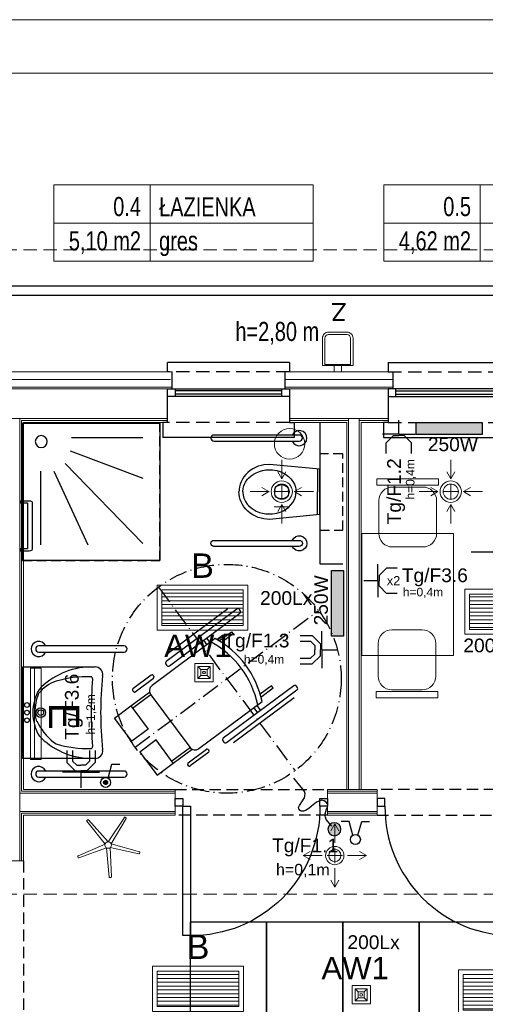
# Model space of a CAD drawing. Header units: inches. Extents: x 65192 to 78842, y -37594 to -36109.
# Tile 26 of 63: x 66865 to 67170, y -36754 to -36109. Entities that reach past the tile are written whole.
import ezdxf
from ezdxf.enums import TextEntityAlignment as Align

# ---------------------------------------------------------------- set-up
doc = ezdxf.new("R2010")
doc.units = ezdxf.units.IN
doc.header["$MEASUREMENT"] = 0
for name, pattern in [('ACAD_ISO10W100', [18.5, 12, -3, 0.5, -3]), ('DASHED', [0.75, 0.5, -0.25]), ('HIDDEN', [0.375, 0.25, -0.125])]:
    doc.linetypes.add(name, pattern=pattern)
for name, color, linetype in [('## 04 grzejniki opis', 3, 'Continuous'), ('2      PRZYCISKI I ŁĄCZNIKI', 5, 'Continuous'), ('A--tabelka-zest.pow.', 121, 'Continuous'), ('E_gniazda', 240, 'Continuous'), ('E_LAMPY', 240, 'Continuous'), ('p--drzwi', 7, 'Continuous'), ('p--obrzeże bet.', 252, 'Continuous'), ('p--okna', 7, 'Continuous'), ('p--podciąg', 7, 'Continuous')]:
    doc.layers.add(name, color=color, linetype=linetype)
for name, color, linetype, lineweight in [('## 08 CENTRALA REKUP', 204, 'Continuous', 25), ('--proj.wentylacja', 251, 'Continuous', 0), ('2      OPRAWY', 1, 'Continuous', 30), ('A--tabelka rysunku', 7, 'Continuous', 0), ('E-opisy', 240, 'Continuous', 25), ('LUXIONA', 140, 'Continuous', 20), ('p--dach', 7, 'Continuous', 30), ('p--ocieplenie-w.zew', 7, 'Continuous', 0), ('p--opisy pomieszczeń', 7, 'Continuous', 0), ('p--płyta GK', 7, 'Continuous', 0), ('p--wyposażenie', 251, 'Continuous', 0), ('p--łazienka NP', 251, 'Continuous', 25), ('p--ściana GK', 7, 'Continuous', 0), ('p--ściana szkielet', 7, 'Continuous', 0)]:
    doc.layers.add(name, color=color, linetype=linetype, lineweight=lineweight)
doc.layers.add('AA_KOMINY.W+_Nr_Pióra__152', color=7, linetype='Continuous', lineweight=5, true_color=0x40cfff)
doc.styles.add('1-50', font='arial.ttf', dxfattribs={"width": 0.75, "height": 12.5})
doc.styles.add('Arial', font='arial.ttf', dxfattribs={"width": 0.75})
doc.styles.add('GENERATED_STYLE_2', font='arial.ttf')
doc.styles.add('GENERATED_STYLE_5', font='txt')
doc.styles.get("Standard").update_dxf_attribs({"font": 'ARIAL.TTF'})
doc.linetypes.add('BATTING', pattern='A,0.0001,-0.1,[134,ltypeshp.shx,S=0.1,R=0,X=-0.1,Y=0],-0.2,[134,ltypeshp.shx,S=0.1,R=180,X=0.1,Y=0],-0.1', length=0.4001)

# ---------------------------------------------------------------- blocks, each defined once
blk = doc.blocks.new('znak-niepeł.')
at = {"linetype": 'ACAD_ISO10W100'}
for p, q in [((-44.78, 60.17), (44.78, -60.17)), ((-60.11, -44.74), (60.22, 44.82))]:
    blk.add_line(p, q, dxfattribs=at)
for p, q in [((6.52, 45.77), (-39.7, 11.37)), ((0.79, 45.85), (-38.86, 16.34)), ((8.84, 44.81), (8.33, 45.5)), ((-37.65, 8.61), (8.58, 43.01)), ((-7.61, 26.43), (-49, -4.38)), ((-13.28, 26.74), (-11.11, 23.83)), ((-4.98, 24.9), (3.02, 30.85)), ((4.08, 29.42), (-3.37, 23.87)), ((3.02, 30.85), (4.08, 29.42)), ((-15.26, 25.27), (-13.09, 22.35)), ((-39.96, 9.56), (-39.45, 8.87)), ((-49.51, 2.46), (-61.55, -6.5)), ((-60.06, -8.5), (-48.02, 0.46)), ((-47.85, 1.66), (-48.31, 2.28)), ((43.94, -4.5), (-2.29, -38.9)), ((29.35, -4.53), (21.9, -10.08)), ((22.42, -11.92), (30.42, -5.96)), ((30.42, -5.96), (29.35, -4.53)), ((46.26, -5.46), (45.74, -4.77)), ((-62.91, -17.73), (-50.66, -8.62)), ((-61.88, -19.11), (-49.64, -10)), ((-61.72, -7.7), (-61.26, -8.32)), ((-49.89, -10.39), (-24.28, -44.8)), ((-0.23, -41.66), (45.99, -7.26)), ((44.14, -12.41), (4.49, -41.92)), ((-73.54, -25.65), (-62.91, -17.73)), ((-62.91, -17.73), (-51.63, -32.88)), ((-18.26, -45.68), (23.13, -14.88)), ((17.65, -18.95), (20.1, -22.24)), ((19.63, -17.48), (22.08, -20.77)), ((-62.26, -40.8), (-73.54, -25.65)), ((-51.63, -32.88), (-62.26, -40.8)), ((-46.32, -40.01), (-56.96, -47.93)), ((-35.05, -55.17), (-46.32, -40.01)), ((-36.07, -53.79), (-23.83, -44.68)), ((-2.55, -40.71), (-2.04, -41.4)), ((-56.96, -47.93), (-45.68, -63.08)), ((-35.05, -55.17), (-22.8, -46.05)), ((-25.39, -55.09), (-13.35, -46.13)), ((-11.86, -48.13), (-23.9, -57.09)), ((-12.15, -46.31), (-11.68, -46.93)), ((-45.68, -63.08), (-35.05, -55.17)), ((-25.1, -56.91), (-25.56, -56.29))]:
    blk.add_line(p, q)
blk.add_circle((0.05, 0.04), 75, dxfattribs=at)
for centre, radius, start, end in [((7.29, 44.73), 1.29, 36.65703, 126.65703), ((7.81, 44.04), 1.29, 306.65703, 36.65703), ((-37.44, -27.86), 61.95, 12.09956, 61.21451), ((-40.29, -29.99), 61.95, 12.09956, 61.21451), ((-38.93, 10.33), 1.29, 126.65703, 216.65703), ((-38.42, 9.64), 1.29, 216.65703, 306.65703), ((-49, 1.77), 0.86, 36.65703, 126.65703), ((-48.54, 1.15), 0.86, 306.65703, 36.65703), ((-46.44, -7.83), 4.3, 126.65703, 216.65703), ((44.71, -5.54), 1.29, 36.65703, 126.65703), ((45.22, -6.23), 1.29, 306.65703, 36.65703), ((-61.03, -7.19), 0.86, 126.65703, 216.65703), ((-60.57, -7.81), 0.86, 216.65703, 306.65703), ((-20.83, -42.23), 4.3, 216.65703, 306.65703), ((-1.52, -39.94), 1.29, 126.65703, 216.65703), ((-1, -40.63), 1.29, 216.65703, 306.65703), ((-12.84, -46.82), 0.86, 36.65703, 126.65703), ((-12.37, -47.44), 0.86, 306.65703, 36.65703), ((-24.87, -55.78), 0.86, 126.65703, 216.65703), ((-24.41, -56.4), 0.86, 216.65703, 306.65703)]:
    blk.add_arc(centre, radius, start, end)
blk = doc.blocks.new('sedes')
for p, q in [((0, 0.1491), (0.33, 0.18)), ((0, -0.1495), (0, 0.1495)), ((0.015, 0.1462), (0.015, 0)), ((0.2598, 0.1328), (0.2384, 0.1236)), ((0.2815, 0.1393), (0.2598, 0.1328)), ((0.3097, 0.144), (0.2815, 0.1393)), ((0.332, 0.145), (0.3097, 0.144)), ((0.33, 0.18), (0.3664, 0.177)), ((0.3544, 0.1436), (0.332, 0.145)), ((0.3755, 0.14), (0.3544, 0.1436)), ((0.3664, 0.177), (0.385, 0.1731)), ((0.3961, 0.1343), (0.3755, 0.14)), ((0.385, 0.1731), (0.4036, 0.1674)), ((0.4178, 0.1254), (0.3961, 0.1343)), ((0.4036, 0.1674), (0.4218, 0.1599)), ((0.4218, 0.1599), (0.4394, 0.1507)), ((0.4394, 0.1507), (0.456, 0.1397)), ((0.456, 0.1397), (0.4714, 0.1273)), ((0.1759, 0.0688), (0.1659, 0.0504)), ((0.189, 0.086), (0.1759, 0.0688)), ((0.205, 0.1016), (0.189, 0.086)), ((0.2219, 0.1141), (0.205, 0.1016)), ((0.2384, 0.1236), (0.2219, 0.1141)), ((0.4309, 0.1185), (0.4178, 0.1254)), ((0.4501, 0.1055), (0.4309, 0.1185)), ((0.4682, 0.089), (0.4501, 0.1055)), ((0.4756, 0.0805), (0.4682, 0.089)), ((0.4714, 0.1273), (0.4853, 0.1135)), ((0.4871, 0.0639), (0.4756, 0.0805)), ((0.4853, 0.1135), (0.4974, 0.0985)), ((0.4974, 0.0985), (0.5076, 0.0827)), ((0.5076, 0.0827), (0.5159, 0.0663)), ((0.5159, 0.0663), (0.5223, 0.0495)), ((0.1564, 0.0184), (0.155, 0)), ((0.1593, 0.0318), (0.1564, 0.0184)), ((0.1659, 0.0504), (0.1593, 0.0318)), ((0.2058, 0), (0.2058, 0.01)), ((0.2408, 0.045), (0.2604, 0.045)), ((0.2954, 0.01), (0.2954, 0)), ((0.4944, 0.0496), (0.4871, 0.0639)), ((0.4981, 0.0404), (0.4944, 0.0496)), ((0.503, 0.0217), (0.4981, 0.0404)), ((0.5049, 0.0034), (0.503, 0.0217)), ((0.505, 0), (0.5049, 0.0034)), ((0.5223, 0.0495), (0.5266, 0.0328)), ((0.5266, 0.0328), (0.5292, 0.0162)), ((0.5292, 0.0162), (0.53, 0)), ((0.015, -0.1462), (0.015, 0)), ((0.1564, -0.0184), (0.155, 0)), ((0.1593, -0.0318), (0.1564, -0.0184)), ((0.1659, -0.0504), (0.1593, -0.0318)), ((0.1759, -0.0688), (0.1659, -0.0504)), ((0.2058, 0), (0.2058, -0.01)), ((0.2408, -0.045), (0.2604, -0.045)), ((0.2954, -0.01), (0.2954, 0)), ((0.4871, -0.0639), (0.4756, -0.0805)), ((0.4944, -0.0496), (0.4871, -0.0639)), ((0.4981, -0.0404), (0.4944, -0.0496)), ((0.503, -0.0217), (0.4981, -0.0404)), ((0.5049, -0.0034), (0.503, -0.0217)), ((0.505, 0), (0.5049, -0.0034)), ((0.5159, -0.0663), (0.5223, -0.0495)), ((0.5223, -0.0495), (0.5266, -0.0328)), ((0.5266, -0.0328), (0.5292, -0.0162)), ((0.5292, -0.0162), (0.53, 0)), ((0.189, -0.086), (0.1759, -0.0688)), ((0.205, -0.1016), (0.189, -0.086)), ((0.2219, -0.1141), (0.205, -0.1016)), ((0.2384, -0.1236), (0.2219, -0.1141)), ((0.2598, -0.1328), (0.2384, -0.1236)), ((0.4178, -0.1254), (0.3961, -0.1343)), ((0.4309, -0.1185), (0.4178, -0.1254)), ((0.4501, -0.1055), (0.4309, -0.1185)), ((0.4682, -0.089), (0.4501, -0.1055)), ((0.456, -0.1397), (0.4714, -0.1273)), ((0.4756, -0.0805), (0.4682, -0.089)), ((0.4714, -0.1273), (0.4853, -0.1135)), ((0.4853, -0.1135), (0.4974, -0.0985)), ((0.4974, -0.0985), (0.5076, -0.0827)), ((0.5076, -0.0827), (0.5159, -0.0663)), ((0, -0.1491), (0.33, -0.18)), ((0.2815, -0.1393), (0.2598, -0.1328)), ((0.3097, -0.144), (0.2815, -0.1393)), ((0.332, -0.145), (0.3097, -0.144)), ((0.33, -0.18), (0.3664, -0.177)), ((0.3544, -0.1436), (0.332, -0.145)), ((0.3755, -0.14), (0.3544, -0.1436)), ((0.3664, -0.177), (0.385, -0.1731)), ((0.3961, -0.1343), (0.3755, -0.14)), ((0.385, -0.1731), (0.4036, -0.1674)), ((0.4036, -0.1674), (0.4218, -0.1599)), ((0.4218, -0.1599), (0.4394, -0.1507)), ((0.4394, -0.1507), (0.456, -0.1397))]:
    blk.add_line(p, q)
for centre, start, end in [((0.2408, 0.01), 90, 180), ((0.2604, 0.01), 0, 90), ((0.2408, -0.01), 180, 270), ((0.2604, -0.01), 270, 0)]:
    blk.add_arc(centre, 0.035, start, end)
blk = doc.blocks.new('umyw-niepeł.')
for p, q in [((-30, -47.5), (-30, 0)), ((-30, 0), (30, 0)), ((30, 0), (30, -47.5))]:
    blk.add_line(p, q)
for centre, radius in [((-5, -2.81), 1.56), ((0, -2.81), 1.56), ((5, -2.81), 1.56), ((0, -11.88), 3.12), ((0, -11.88), 1.87)]:
    blk.add_circle(centre, radius)
for centre, radius, start, end in [((17.88, -45.46), 47.9, 133.60282, 178.32254), ((7.86, -41), 34.18, 116.69987, 146.17065), ((-0.15, -36.46), 29.75, 89.71221, 120.29764), ((0, -20.47), 12.5, 90, 126.8699), ((0.15, -36.46), 29.75, 59.70236, 90.28779), ((0.1, -39.96), 31.99, 67.19624, 90.1839), ((-0.98, -28.44), 22.46, 16.72528, 53.1301), ((-17.88, -45.46), 47.9, 1.67746, 46.39718), ((48, -42.57), 71.56, 163.27472, 181.68748), ((-48, -42.57), 71.56, 358.31252, 16.72528), ((-22.28, -44.64), 1.25, 181.68748, 276.54919), ((0, -295.23), 250.33, 89.99917, 95.07317), ((0, -295.23), 250.33, 84.92683, 90.00083), ((22.28, -44.64), 1.25, 263.45081, 358.31252), ((-25, -47.5), 5, 180, 277.71277), ((0, -278.94), 227.79, 83.86892, 96.13108), ((25, -47.5), 5, 262.28723, 0)]:
    blk.add_arc(centre, radius, start, end)
blk = doc.blocks.new('natrysk-90')
blk.add_lwpolyline([(0, -90), (90, -90), (90, 0), (0, 0)], close=True)
for points in [[(31.47, -11.76), (79.81, -11.76)], [(31.47, -20.5), (79.81, -42.81)], [(9.36, -32.01), (9.36, -78.9)], [(18.11, -31.09), (36.1, -78.9)], [(26.4, -27.87), (78.89, -78.9)]]:
    blk.add_lwpolyline(points)
blk.add_circle((12.12, -12.22), 3.91)
blk = doc.blocks.new('uchwyt wc')
for p, q in [((-7.61, 61), (-7.61, -1)), ((0, 63), (-5.61, 63)), ((0, 60), (-4.61, 60)), ((-4.61, 60), (-4.61, 0)), ((0, 60), (0, 63)), ((-4.61, 0), (0, 0)), ((0, -3), (0, 0)), ((-5.61, -3), (0, -3))]:
    blk.add_line(p, q)
for centre, start, end in [((-5.61, 61), 90, 180), ((-5.61, -1), 180, 270)]:
    blk.add_arc(centre, 2, start, end)
blk = doc.blocks.new('f021')
blk.add_lwpolyline([(-31.8, 70), (31.8, 70), (31.8, 63.4), (-31.8, 63.4)], close=True)
blk.add_lwpolyline([(-29.7, 14), (-29.7, 47.6, -0.414214), (-15.6, 61.6), (15.6, 61.6, -0.414214), (29.7, 47.6), (29.7, 14, -0.414214), (15.6, 0), (-15.6, 0, -0.414214)], format="xyb", close=True)
blk = doc.blocks.new('stojak wieszak')
for p, q in [((-0.66, 2.03), (5.74, 20.18)), ((7.11, 19.74), (1.72, 1.26)), ((6.18, 20.4), (6.88, 20.18)), ((6.18, 20.4), (6.88, 20.18)), ((-17.49, 12.18), (-17.07, 12.78)), ((-17.07, 12.78), (-17.49, 12.18)), ((-2.13, -0.01), (-17.42, 11.69)), ((-16.58, 12.86), (-0.66, 2.03)), ((1.72, 1.26), (20.97, 0.78)), ((21.31, 0.43), (21.32, -0.3)), ((21.31, 0.43), (21.32, -0.3)), ((-17.36, -11.79), (-2.13, -0.01)), ((-0.65, -2.03), (-16.51, -12.96)), ((5.85, -20.15), (-0.65, -2.03)), ((20.97, -0.66), (1.73, -1.25)), ((1.73, -1.25), (7.22, -19.7)), ((-16.99, -12.87), (-17.42, -12.28)), ((-17.42, -12.28), (-16.99, -12.87)), ((6.99, -20.14), (6.3, -20.37)), ((6.99, -20.14), (6.3, -20.37))]:
    blk.add_line(p, q)
blk.add_circle((0, 0), 2.13)
for centre, start, end in [((6.07, 20.06), 72.16215, 160.57632), ((6.77, 19.84), 343.74797, 72.16215), ((-16.78, 12.57), 55.74797, 144.16215), ((-17.21, 11.98), 144.16215, 232.57632), ((20.96, 0.42), 0.16215, 88.57632), ((20.96, -0.31), 271.74797, 0.16215), ((-17.14, -12.07), 127.74797, 216.16215), ((-16.71, -12.66), 216.16215, 304.57632), ((6.19, -20.03), 199.74797, 288.16215), ((6.88, -19.8), 288.16215, 16.57632)]:
    blk.add_arc(centre, 0.355, start, end)
blk = doc.blocks.new('drzwi-90-100')
for p, q in [((10.1, 87.38), (5.05, 87.38)), ((5.05, 87.38), (5.05, 2.53)), ((10.1, 2.53), (10.1, 87.38)), ((5.05, 2.53), (0, 2.53)), ((0, 2.53), (0, -2.53)), ((5.05, -2.53), (5.05, 2.53)), ((5.05, 2.53), (10.1, 2.53)), ((100, 2.53), (94.95, 2.53)), ((94.95, 2.53), (94.95, -2.53)), ((100, -2.53), (100, 2.53)), ((0, -2.53), (5.05, -2.53)), ((94.95, -2.53), (100, -2.53))]:
    blk.add_line(p, q)
blk.add_arc((10.8, 3.23), 84.15, 359.52334, 90.47666)
blk = doc.blocks.new('okno-80-33.15')
at = {"linetype": 'Continuous', "ltscale": 35}
for p, q in [((-3, 10), (83, 10)), ((0, -39.15), (80, -39.15))]:
    blk.add_line(p, q, dxfattribs=at)
for p, q in [((-3, 0), (-3, 10)), ((83, 0), (83, 10)), ((0, 0), (-3, 0)), ((0, -21.95), (0, 0)), ((80, 0), (80, -21.95)), ((80, 0), (83, 0)), ((0, -21.95), (0, -16.95)), ((0, -16.95), (5, -16.95)), ((5, -16.95), (75, -16.95)), ((5, -16.95), (5, -21.95)), ((5, -18.45), (75, -18.45)), ((75, -21.95), (75, -16.95)), ((75, -16.95), (80, -16.95)), ((80, -16.95), (80, -21.95)), ((5, -21.95), (0, -21.95)), ((3, -33.15), (3, -21.95)), ((5, -20.61), (75, -20.61)), ((75, -21.95), (5, -21.95)), ((80, -21.95), (75, -21.95)), ((77, -21.95), (77, -33.15)), ((0, -39.15), (0, -33.15)), ((80, -33.15), (80, -39.15))]:
    blk.add_line(p, q)
at = {"linetype": 'HIDDEN', "ltscale": 35}
for p, q in [((0, 0), (80, 0)), ((0, -33.15), (80, -33.15))]:
    blk.add_line(p, q, dxfattribs=at)
blk = doc.blocks.new('gniazdo-ip')
at = {"layer": 'E_gniazda', "lineweight": 30}
for p, q in [((8098.584, 2764.661), (8098.584, 2764.486)), ((8098.668, 2764.661), (8098.668, 2764.509)), ((8098.914, 2764.661), (8098.914, 2764.509)), ((8098.998, 2764.661), (8098.998, 2764.486)), ((8098.584, 2764.486), (8098.704, 2764.365)), ((8098.668, 2764.509), (8098.727, 2764.45)), ((8098.727, 2764.45), (8098.791, 2764.45)), ((8098.854, 2764.45), (8098.791, 2764.45)), ((8098.914, 2764.509), (8098.854, 2764.45)), ((8098.998, 2764.486), (8098.877, 2764.365)), ((8098.791, 2764.348), (8098.521, 2764.348)), ((8098.704, 2764.365), (8098.791, 2764.365)), ((8098.877, 2764.365), (8098.791, 2764.365)), ((8098.791, 2764.348), (8098.791, 2764.118)), ((8098.791, 2764.348), (8099.061, 2764.348))]:
    blk.add_line(p, q, dxfattribs=at)
at = {"color": 7, "style": 'Arial'}
for tag, p in [('OBWÓD', (8098.758, 2765.219)), ('PRAD', (8098.791, 2764.959))]:
    blk.add_attdef(tag, text='', height=0.188, dxfattribs=at).set_placement(p, align=Align.MIDDLE)
blk.add_attdef('fazy', (8099.331, 2713.791), '', height=0.188, dxfattribs=at)
blk = doc.blocks.new('gn-1f')
at = {"layer": 'E_gniazda', "lineweight": 30}
for p, q in [((5465750.243, 5917242.278), (5465750.243, 5917242.482)), ((5465750.243, 5917242.278), (5465750.003, 5917242.278)), ((5465750.059, 5917242.155), (5465750.167, 5917242.262)), ((5465750.167, 5917242.262), (5465750.243, 5917242.262)), ((5465750.243, 5917242.278), (5465750.483, 5917242.278)), ((5465750.32, 5917242.262), (5465750.243, 5917242.262)), ((5465750.428, 5917242.155), (5465750.32, 5917242.262)), ((5465750.059, 5917242), (5465750.059, 5917242.155)), ((5465750.428, 5917242), (5465750.428, 5917242.155))]:
    blk.add_line(p, q, dxfattribs=at)
at = {"layer": 'E_gniazda', "color": 7, "style": 'Arial'}
blk.add_attdef('fazy', (5465750.613, 5917242.135), '', height=0.125, dxfattribs=at)
for tag, p in [('PRAD', (5465750.237, 5917241.926)), ('OBWÓD', (5465750.207, 5917241.732))]:
    blk.add_attdef(tag, text='', height=0.125, dxfattribs=at).set_placement(p, align=Align.MIDDLE)
blk = doc.blocks.new('SPLINE_10', base_point=(16648.9, -8782.5))
at = {"lineweight": 30, "true_color": 0xf50000}
h = blk.add_hatch(color=1, dxfattribs=at)
h.dxf.hatch_style = 1
h.paths.add_polyline_path([(16574.2, -8575.1, 1), (16553.8, -8575.1, 1)])
at = {"color": 1, "lineweight": 30, "true_color": 0xf50000}
blk.add_circle((16564, -8575.1), 10.2, dxfattribs=at)
at = {"layer": 'AA_KOMINY.W+_Nr_Pióra__152', "color": 1, "lineweight": 30, "true_color": 0xf50000, "flags": 128}
for points in [[(16568.7, -8507.5), (16563.9, -8503.2), (16562.5, -8499.8), (16562.1, -8495.2), (16562.1, -8473.3)], [(16568.6, -8524.7), (16574.3, -8524.7), (16580.1, -8523.8), (16583.2, -8522.5), (16586, -8520), (16586.5, -8518.3), (16586.6, -8515.2), (16585.6, -8513.2), (16582.5, -8511.6), (16574.1, -8509), (16568.7, -8507.5)], [(16553.6, -8542.9), (16550.6, -8541.8), (16548.2, -8540.1), (16547, -8537.4), (16547, -8533.9), (16547.8, -8530.7), (16549.9, -8527.6), (16558.3, -8524.7)], [(16558.3, -8524.7), (16568.6, -8524.7)], [(16564, -8568.5), (16564, -8555.3), (16563, -8551.7), (16561.9, -8549.8), (16559.8, -8547), (16553.6, -8542.9)]]:
    blk.add_lwpolyline(points, dxfattribs=at)
blk = doc.blocks.new('WYŁ. ŒWIECZNIKOWY')
at = {"layer": '2      PRZYCISKI I ŁĄCZNIKI', "lineweight": 30}
for p, q in [((-71, 203), (-160, 203)), ((-27, 49), (-71, 203)), ((27, 49), (71, 203)), ((71, 203), (160, 203))]:
    blk.add_line(p, q, dxfattribs=at)
blk.add_circle((0, 0), 56.2, dxfattribs=at)
blk.add_circle((0, 0), 56.2, dxfattribs=at)
blk = doc.blocks.new('B')
at = {"layer": 'LUXIONA', "linetype": 'Continuous'}
h = blk.add_hatch(dxfattribs=at)
h.set_pattern_fill('ANSI31', color=256, scale=200, angle=135)
h.set_pattern_definition([(180, (966.344, -170.453), (-2e-15, -25), [])])
h.paths.add_polyline_path([(30.6, 263.5), (30.6, 31.5), (564.4, 31.5), (564.4, 263.5)])
for points in [[(0, 0), (595, 0), (595, 295), (0, 295)], [(30.6, 31.5), (564.4, 31.5), (564.4, 263.5), (30.6, 263.5)]]:
    blk.add_lwpolyline(points, close=True, dxfattribs=at)
at = {"layer": 'LUXIONA'}
blk.add_attdef('OZNACZENIE', text='', height=80, dxfattribs=at).set_placement((297.5, 343.1), align=Align.CENTER)
blk = doc.blocks.new('WYŁ. POJ.')
at = {"layer": '2      PRZYCISKI I ŁĄCZNIKI', "lineweight": 30}
for p, q in [((27, 49), (71, 203)), ((71, 203), (160, 203))]:
    blk.add_line(p, q, dxfattribs=at)
blk.add_circle((0, 0), 56.2, dxfattribs=at)
blk = doc.blocks.new('ŁĄCZNIK POJ. HERM.')
at = {"layer": '2      OPRAWY', "linetype": 'DASHED', "lineweight": -2, "ltscale": 600}
h = blk.add_hatch(color=5, dxfattribs=at)
edge = h.paths.add_edge_path()
edge.add_arc((0, 0), 22.3, 0, 360)
at = {"layer": '2      OPRAWY', "color": 0, "linetype": 'DASHED', "lineweight": -2, "ltscale": 600}
blk.add_circle((0, 0), 22.3, dxfattribs=at)
at = {"layer": '2      PRZYCISKI I ŁĄCZNIKI', "color": 5}
blk.add_blockref('WYŁ. POJ.', (0, 0), dxfattribs=at)
blk = doc.blocks.new('oE')
at = {"layer": 'LUXIONA'}
blk.add_line((31271.9, 21008.3), (31871.9, 21008.3), dxfattribs=at)
blk.add_lwpolyline([(31271.9, 21052.7), (31871.9, 21052.7), (31871.9, 20982.7), (31271.9, 20982.7)], close=True, dxfattribs=at)
at = {"layer": 'LUXIONA', "style": 'GENERATED_STYLE_5', "flags": 8}
blk.add_attdef('X-WALLK9LED', text='', height=200, dxfattribs=at).set_placement((31586.7, 21103.1), align=Align.CENTER)
blk = doc.blocks.new('Lovato')
at = {"layer": 'LUXIONA'}
for p, q in [((-40, 40), (-20, 20)), ((20, 20), (40, 40)), ((-20, -20), (-40, -40)), ((20, -20), (40, -40))]:
    blk.add_line(p, q, dxfattribs=at)
for points in [[(-60, -60), (60, -60), (60, 60), (-60, 60)], [(-40, 40), (40, 40), (40, -40), (-40, -40)], [(-20, 20), (20, 20), (20, -20), (-20, -20)]]:
    blk.add_lwpolyline(points, close=True, dxfattribs=at)
blk.add_circle((0, 0), 9.01, dxfattribs=at)
blk.add_attdef('OZNACZENIE', text='', height=145.9, dxfattribs=at).set_placement((-39.7, 102.1), align=Align.CENTER)
blk = doc.blocks.new('Z')
at = {"layer": 'LUXIONA'}
for p, q in [((-30, -24.1), (-30, -74.1)), ((-30, -74.1), (30, -74.1)), ((30, -24.1), (30, -74.1))]:
    blk.add_line(p, q, dxfattribs=at)
for points in [[(-75, 250.9), (75, 250.9, -0.414214), (125, 200.9), (125, -24.1), (-125, -24.1), (-125, 200.9, -0.414214)], [(-75, 230.9), (75, 230.9, -0.414214), (105, 200.9), (105, -14.1), (-105, -14.1), (-105, 200.9, -0.414214)]]:
    blk.add_lwpolyline(points, format="xyb", close=True, dxfattribs=at)
blk.add_attdef('OZNACZENIE', text='', height=145.9, dxfattribs=at).set_placement((-8.3, 342.8), align=Align.CENTER)
blk = doc.blocks.new('uchwyt stojący')
at = {"linetype": 'Continuous', "ltscale": 12}
for points in [[(58, 2), (2, 2)], [(2, -2), (58, -2)]]:
    blk.add_lwpolyline(points, dxfattribs=at)
for centre, radius, start, end in [((2, 0), 2, 90, 270), ((58, 0), 5, 203.57818, 156.42182), ((58, 0), 2, 270, 90)]:
    blk.add_arc(centre, radius, start, end, dxfattribs=at)
blk = doc.blocks.new('went-rzut parter-inst')
for p, q in [((-604.27, -37.04), (-604.27, -24.61)), ((-493.48, -37.04), (-493.48, -24.61)), ((-604.27, -37.01), (-606.96, -32.43)), ((-604.27, -37.01), (-601.59, -32.43)), ((-493.48, -37.01), (-496.16, -32.43)), ((-493.48, -37.01), (-490.79, -32.43)), ((-612.67, -45.41), (-617.26, -42.72)), ((-604.27, -40.41), (-604.27, -50.41)), ((-595.87, -45.41), (-591.28, -42.72)), ((-501.88, -45.41), (-506.46, -42.72)), ((-493.48, -40.41), (-493.48, -50.41)), ((-485.07, -45.41), (-480.49, -42.72)), ((-612.65, -45.41), (-625.07, -45.41)), ((-612.67, -45.41), (-617.26, -48.1)), ((-609.27, -45.41), (-599.27, -45.41)), ((-609.27, -45.41), (-599.27, -45.41)), ((-595.89, -45.41), (-583.47, -45.41)), ((-595.87, -45.41), (-591.28, -48.1)), ((-501.85, -45.41), (-514.28, -45.41)), ((-501.88, -45.41), (-506.46, -48.1)), ((-498.48, -45.41), (-488.48, -45.41)), ((-498.48, -45.41), (-488.48, -45.41)), ((-498.48, -45.41), (-488.48, -45.41)), ((-485.1, -45.41), (-472.67, -45.41)), ((-485.07, -45.41), (-480.49, -48.1)), ((-609.27, -55.41), (-599.27, -55.41)), ((-604.27, -53.82), (-606.96, -58.4)), ((-604.27, -53.79), (-604.27, -66.22)), ((-604.27, -53.82), (-601.59, -58.4)), ((-493.48, -53.82), (-496.16, -58.4)), ((-493.48, -53.79), (-493.48, -66.22)), ((-493.48, -53.82), (-490.79, -58.4)), ((-569.51, -263.03), (-572.2, -267.62)), ((-569.51, -275.45), (-569.51, -263.03)), ((-569.51, -263.03), (-566.82, -267.62)), ((-577.89, -283.83), (-590.31, -283.83)), ((-590.29, -283.83), (-585.7, -281.14)), ((-590.29, -283.83), (-585.7, -286.52)), ((-564.51, -283.83), (-574.51, -283.83)), ((-564.51, -283.83), (-574.51, -283.83)), ((-569.51, -288.83), (-569.51, -278.83)), ((-569.51, -278.83), (-569.51, -288.83)), ((-561.13, -283.83), (-548.71, -283.83)), ((-548.71, -283.83), (-553.29, -281.14)), ((-548.71, -283.83), (-553.29, -286.52)), ((-569.51, -292.21), (-569.51, -304.63)), ((-569.51, -304.63), (-572.2, -300.05)), ((-569.51, -304.63), (-566.82, -300.05))]:
    blk.add_line(p, q)
at = {"ltscale": 10}
blk.add_arc((-604.27, -45.41), 7, 0, 180, dxfattribs=at)
for centre, radius, start, end in [((-604.27, -45.41), 7, 0, 180), ((-493.48, -45.41), 7, 0, 180), ((-493.48, -45.41), 7, 0, 180), ((-604.27, -45.41), 5, 0, 180), ((-604.27, -45.41), 5, 0, 180), ((-604.27, -45.41), 5, 0, 180), ((-604.27, -45.41), 5, 0, 180), ((-604.27, -45.41), 5, 0, 180), ((-493.48, -45.41), 5, 0, 180), ((-493.48, -45.41), 5, 0, 180), ((-493.48, -45.41), 5, 0, 180), ((-493.48, -45.41), 5, 0, 180), ((-493.48, -45.41), 5, 0, 180), ((-493.48, -45.41), 5, 0, 180), ((-604.27, -45.41), 7, 180, 0), ((-604.27, -45.41), 5, 180, 0), ((-604.27, -45.41), 5, 180, 0), ((-604.27, -45.41), 5, 180, 0), ((-604.27, -45.41), 5, 180, 0), ((-493.48, -45.41), 7, 180, 0), ((-493.48, -45.41), 5, 180, 0), ((-493.48, -45.41), 5, 180, 0), ((-493.48, -45.41), 5, 180, 0), ((-493.48, -45.41), 5, 180, 0), ((-569.51, -283.83), 6, 0, 180), ((-569.51, -283.83), 6, 180, 0), ((-569.51, -283.83), 4, 0, 180), ((-569.51, -283.83), 4, 180, 0)]:
    blk.add_arc(centre, radius, start, end)

msp = doc.modelspace()

# ---------------------------------------------------------------- linework, layer by layer
at = {"layer": '## 04 grzejniki opis'}
for points in [[(67124.93, -36380.7), (67124.93, -36372.7), (67168.05, -36372.7), (67168.05, -36380.7)], [(67069.24, -36469.74), (67077.24, -36469.74), (67077.24, -36512.87), (67069.24, -36512.87)]]:
    msp.add_lwpolyline(points, close=True, dxfattribs=at)
at = {"layer": '## 04 grzejniki opis', "color": 116, "linetype": 'Continuous', "true_color": 0x136734, "extrusion": (0, 0, -1)}
for points in [[(-67168.05, -36380.7), (-67124.93, -36372.7), (-67124.93, -36380.7)], [(-67124.93, -36372.7), (-67168.05, -36380.7), (-67167.95, -36372.7)], [(-67069.24, -36512.87), (-67077.24, -36469.74), (-67069.24, -36469.74)], [(-67077.24, -36469.74), (-67069.24, -36512.87), (-67077.24, -36512.77)]]:
    msp.add_solid(points, dxfattribs=at)
at = {"layer": '## 08 CENTRALA REKUP', "color": 1, "linetype": 'Continuous', "lineweight": 25}
for points in [[(66976.74, -36800.3), (67026.74, -36800.3), (67026.74, -36700.3), (66976.74, -36700.3)], [(67026.74, -36800.3), (67076.74, -36800.3), (67076.74, -36700.3), (67026.74, -36700.3)], [(67076.74, -36800.3), (67126.74, -36800.3), (67126.74, -36700.3), (67076.74, -36700.3)], [(67126.74, -36800.3), (67176.74, -36800.3), (67176.74, -36700.3), (67126.74, -36700.3)]]:
    msp.add_lwpolyline(points, close=True, dxfattribs=at)
at = {"linetype": 'Continuous', "ltscale": 12}
msp.add_line((67160.83, -36457.48), (67240.9, -36457.48), dxfattribs=at)
at = {"layer": 'A--tabelka rysunku', "linetype": 'Continuous'}
for points in [[(66242.3, -37593.85), (68342.3, -37593.85), (68342.3, -36108.85), (66242.3, -36108.85)], [(66242.3, -37593.85), (68342.3, -37593.85), (68342.3, -36108.85), (66242.3, -36108.85)], [(66367.3, -37558.85), (68307.3, -37558.85), (68307.3, -36143.85), (66367.3, -36143.85)]]:
    msp.add_lwpolyline(points, close=True, dxfattribs=at)
at = {"layer": 'p--dach', "linetype": 'HIDDEN', "lineweight": 20, "ltscale": 35}
msp.add_line((66434.14, -36681.75), (67714.14, -36681.75), dxfattribs=at)
msp.add_line((66434.14, -36681.75), (67714.14, -36681.75), dxfattribs=at)
msp.add_lwpolyline([(66434.14, -36259.55), (67714.14, -36259.55), (67714.14, -37103.95), (66434.14, -37103.95)], close=True, dxfattribs=at)
at = {"layer": 'p--obrzeże bet.', "linetype": 'Continuous', "ltscale": 35}
for points in [[(67270.74, -37079.95), (67730.14, -37079.95), (67730.14, -36283.55), (66418.14, -36283.55), (66418.14, -37079.95), (66877.54, -37079.95)], [(67264.74, -37073.95), (67724.14, -37073.95), (67724.14, -36289.55), (66424.14, -36289.55), (66424.14, -37073.95), (66883.54, -37073.95)]]:
    msp.add_lwpolyline(points, dxfattribs=at)
at = {"layer": 'p--ocieplenie-w.zew', "linetype": 'BATTING', "ltscale": 10}
for p, q in [((66482.14, -36344.55), (66963.79, -36344.55)), ((67038.79, -36344.55), (67109.49, -36344.55))]:
    msp.add_line(p, q, dxfattribs=at)
at = {"layer": 'p--opisy pomieszczeń'}
for p, q in [((66950.32, -36217.07), (66950.32, -36267.07)), ((67166.72, -36217.07), (67166.72, -36267.07)), ((67057.32, -36242.07), (66887.32, -36242.07)), ((67273.72, -36242.07), (67103.72, -36242.07))]:
    msp.add_line(p, q, dxfattribs=at)
for points in [[(66887.32, -36267.07), (67057.32, -36267.07), (67057.32, -36217.07), (66887.32, -36217.07)], [(67103.72, -36267.07), (67273.72, -36267.07), (67273.72, -36217.07), (67103.72, -36217.07)]]:
    msp.add_lwpolyline(points, close=True, dxfattribs=at)
at = {"layer": 'p--podciąg', "linetype": 'HIDDEN', "ltscale": 30}
for p, q in [((66966.79, -36613.2), (67066.79, -36613.2)), ((67199.29, -36613.2), (67099.29, -36613.2)), ((67066.79, -36630.1), (66966.79, -36630.1)), ((67099.29, -36630.1), (67199.29, -36630.1)), ((66867.29, -36660.1), (66867.29, -36760.1))]:
    msp.add_line(p, q, dxfattribs=at)
at = {"layer": 'p--płyta GK', "ltscale": 35}
for p, q in [((66866.04, -36371.45), (66961.79, -36371.45)), ((66866.04, -36614.45), (66866.04, -36371.45)), ((66867.29, -36613.2), (66867.29, -36372.7)), ((66867.29, -36372.7), (66961.79, -36372.7)), ((67041.79, -36371.45), (67080.54, -36371.45)), ((67041.79, -36372.7), (67079.29, -36372.7)), ((67087.54, -36371.45), (67106.49, -36371.45)), ((67088.79, -36372.7), (67106.49, -36372.7)), ((66866.04, -36614.45), (66966.79, -36614.45)), ((66867.29, -36613.2), (66966.79, -36613.2)), ((67066.79, -36613.2), (67099.29, -36613.2)), ((67066.79, -36614.45), (67099.29, -36614.45)), ((66866.04, -36628.85), (66966.79, -36628.85)), ((66866.04, -36660.1), (66866.04, -36628.85)), ((66867.29, -36630.1), (66966.79, -36630.1)), ((66867.29, -36660.1), (66867.29, -36630.1)), ((67066.79, -36628.85), (67099.29, -36628.85)), ((67066.79, -36630.1), (67099.29, -36630.1))]:
    msp.add_line(p, q, dxfattribs=at)
at = {"layer": 'p--wyposażenie', "linetype": 'Continuous', "lineweight": 5}
msp.add_lwpolyline([(67089.29, -36525.45), (67149.29, -36525.45), (67149.29, -36445.45), (67089.29, -36445.45)], close=True, dxfattribs=at)
msp.add_circle((67041.83, -36386.79), 10, dxfattribs=at)
at = {"layer": 'p--łazienka NP'}
for p, q in [((67061.64, -36373.2), (67061.64, -36465.4)), ((67061.64, -36465.4), (67076.79, -36465.4))]:
    msp.add_line(p, q, dxfattribs=at)
at = {"layer": 'p--łazienka NP', "linetype": 'HIDDEN', "ltscale": 25}
for points in [[(66866.79, -36463.2), (66956.79, -36463.2), (66956.79, -36373.2), (66866.79, -36373.2)], [(67061.64, -36393.24), (67061.64, -36443.24), (67076.64, -36443.24), (67076.64, -36393.24)]]:
    msp.add_lwpolyline(points, close=True, dxfattribs=at)
at = {"layer": 'p--ściana GK', "ltscale": 35}
for p, q in [((67079.29, -36613.2), (67079.29, -36372.7)), ((67080.54, -36613.2), (67080.54, -36370.25)), ((67087.54, -36613.2), (67087.54, -36370.25)), ((67088.79, -36613.2), (67088.79, -36372.7))]:
    msp.add_line(p, q, dxfattribs=at)
at = {"layer": 'p--ściana szkielet', "ltscale": 35}
for p, q in [((66474.14, -36339.55), (66964.79, -36339.55)), ((66474.14, -36339.55), (66964.79, -36339.55)), ((67038.79, -36339.55), (67109.49, -36339.55)), ((67038.79, -36339.55), (67109.49, -36339.55)), ((66484.14, -36349.55), (66964.79, -36349.55)), ((66485.34, -36350.75), (67106.49, -36350.75)), ((67038.79, -36349.55), (67109.49, -36349.55)), ((66485.34, -36370.25), (66961.79, -36370.25)), ((66864.84, -36660.1), (66864.84, -36370.25)), ((67041.79, -36370.25), (67106.49, -36370.25)), ((66864.84, -36615.65), (66966.79, -36615.65)), ((66966.79, -36613.2), (66966.79, -36630.1)), ((67066.79, -36613.2), (67066.79, -36630.1)), ((67066.79, -36615.65), (67099.29, -36615.65)), ((67099.29, -36613.2), (67099.29, -36630.1)), ((66864.84, -36627.65), (66966.79, -36627.65)), ((67066.79, -36627.65), (67099.29, -36627.65)), ((66867.29, -36660.1), (66850.39, -36660.1))]:
    msp.add_line(p, q, dxfattribs=at)
for points in [[(66961.79, -36372.7), (66961.79, -36350.75), (66964.79, -36350.75), (66964.79, -36339.55)], [(67041.79, -36372.7), (67041.79, -36350.75), (67038.79, -36350.75), (67038.79, -36339.55)], [(67106.49, -36372.7), (67106.49, -36350.75), (67109.49, -36350.75), (67109.49, -36339.55)]]:
    msp.add_lwpolyline(points, dxfattribs=at)

# ---------------------------------------------------------------- block references
at = {"layer": '--proj.wentylacja', "linetype": 'Continuous', "ltscale": 12}
msp.add_blockref('went-rzut parter-inst', (67640.99, -36372.7), dxfattribs=at)
at = {"layer": '2      OPRAWY', "color": 7, "linetype": 'DASHED', "lineweight": -2, "xscale": 0.05849999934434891, "yscale": 0.05850000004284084, "zscale": 0.05850000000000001}
msp.add_blockref('ŁĄCZNIK POJ. HERM.', (66921.2, -36608.64), dxfattribs=at)
at = {"layer": '2      PRZYCISKI I ŁĄCZNIKI', "color": 7, "xscale": 0.05849999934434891, "yscale": 0.05850000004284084, "zscale": 0.05850000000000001}
msp.add_blockref('WYŁ. ŒWIECZNIKOWY', (67084.96, -36646.04), dxfattribs=at)
at = {"layer": 'E_gniazda'}
ref = msp.add_blockref('gn-1f', (246025874.38, -266312283.04), dxfattribs=dict(at, xscale=-45.00000000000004, yscale=45.00000000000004, zscale=45.00000000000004))
ref.add_attrib('OBWÓD', 'Tg/F1.2', dxfattribs={"layer": '0', "color": 7, "height": 9, "rotation": 90, "style": 'Arial'}).set_placement((67114.82, -36396.22), align=Align.RIGHT)
ref.add_attrib('PRAD', 'h=0,4m', dxfattribs={"layer": '0', "color": 7, "height": 5.625, "rotation": 90, "style": 'Arial'}).set_placement((67121.26, -36410.04), align=Align.MIDDLE)
ref = msp.add_blockref('gn-1f', (266343002.3, -245995237.39), dxfattribs=dict(at, xscale=45.00000000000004, yscale=45.00000000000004, zscale=45.00000000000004, rotation=89.99999999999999))
ref.add_attrib('OBWÓD', 'Tg/F3.6', dxfattribs={"layer": '0', "color": 7, "height": 9, "style": 'Arial'}).set_placement((67158.72, -36477.4), align=Align.RIGHT)
ref.add_attrib('PRAD', 'h=0,4m', dxfattribs={"layer": '0', "color": 7, "height": 5.625, "style": 'Arial'}).set_placement((67129.3, -36484.27), align=Align.MIDDLE)
ref = msp.add_blockref('gniazdo-ip', (191458.55, -400967.29), dxfattribs=dict(at, xscale=45.00000000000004, yscale=45.00000000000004, zscale=45.00000000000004, rotation=90.00000000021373))
ref.add_attrib('PRAD', 'h=0,4m', dxfattribs={"layer": '0', "color": 7, "height": 5.625, "style": 'Arial'}).set_placement((67025.11, -36528.33), align=Align.MIDDLE)
ref.add_attrib('OBWÓD', 'Tg/F1.3', dxfattribs={"layer": '0', "color": 7, "height": 9, "style": 'Arial'}).set_placement((67041.73, -36520.17), align=Align.RIGHT)
ref = msp.add_blockref('gniazdo-ip', (431350.64, -160997.51), dxfattribs=dict(at, xscale=-45.00000000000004, yscale=45.00000000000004, zscale=45.00000000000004))
ref.add_attrib('PRAD', 'h=1,2m', dxfattribs={"layer": '0', "color": 7, "height": 5.625, "rotation": 90, "style": 'Arial'}).set_placement((66911.69, -36564.08), align=Align.MIDDLE)
ref.add_attrib('OBWÓD', 'Tg/F3.6', dxfattribs={"layer": '0', "color": 7, "height": 9, "rotation": 90, "style": 'Arial'}).set_placement((66903.53, -36537.37), align=Align.RIGHT)
at = {"layer": 'E_LAMPY', "linetype": 'Continuous', "xscale": -0.4200000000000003, "yscale": 0.4200000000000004, "zscale": 0.4200000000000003, "rotation": 39.62132203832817}
msp.add_blockref('SPLINE_10', (67099.3, -36729.16), dxfattribs=at)
at = {"layer": 'LUXIONA', "linetype": 'ByBlock'}
ref = msp.add_blockref('Z', (67073.43, -36333.62), dxfattribs=dict(at, xscale=-0.08000000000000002, yscale=0.08000000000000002, zscale=0.08000000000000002))
ref.add_attrib('OZNACZENIE', 'Z', dxfattribs={"height": 11.68, "rotation": 180}).set_placement((67074.1, -36294.52), align=Align.CENTER)
at = {"layer": 'LUXIONA', "color": 7, "linetype": 'ByBlock'}
ref = msp.add_blockref('B', (66955, -36508.89), dxfattribs=dict(at, xscale=0.09999999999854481, yscale=0.1000000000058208, zscale=0.1))
ref.add_attrib('OZNACZENIE', 'B', dxfattribs={"height": 16}).set_placement((66984.75, -36474.58), align=Align.CENTER)
ref = msp.add_blockref('B', (67156.71, -36511.58), dxfattribs=dict(at, xscale=0.09999999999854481, yscale=0.1000000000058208, zscale=0.1))
ref.add_attrib('OZNACZENIE', 'B', dxfattribs={"height": 16}).set_placement((67186.46, -36477.27), align=Align.CENTER)
at = {"layer": 'LUXIONA', "color": 7, "lineweight": -3, "xscale": 0.1, "yscale": 0.1, "zscale": 0.1}
for p in [(66985.7, -36536.62), (67088.79, -36747.78)]:
    msp.add_blockref('Lovato', p, dxfattribs=at).add_auto_attribs({'OZNACZENIE': 'AW1'})
at = {"layer": 'LUXIONA'}
ref = msp.add_blockref('oE', (64773.66, -33406.5), dxfattribs=dict(at, xscale=0.09999999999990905, yscale=0.09999999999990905, zscale=0.09999999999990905, rotation=270))
ref.add_attrib('X-WALLK9LED', 'E', dxfattribs={"height": 20, "rotation": 270, "style": 'GENERATED_STYLE_5'}).set_placement((66883.97, -36565.17), align=Align.CENTER)
at = {"layer": 'LUXIONA', "color": 7, "linetype": 'ByBlock'}
ref = msp.add_blockref('B', (66952.04, -36758.62), dxfattribs=dict(at, xscale=0.09999999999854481, yscale=0.1000000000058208, zscale=0.1))
ref.add_attrib('OZNACZENIE', 'B', dxfattribs={"height": 16}).set_placement((66981.79, -36724.31), align=Align.CENTER)
ref = msp.add_blockref('B', (67152.55, -36760.91), dxfattribs=dict(at, xscale=0.09999999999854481, yscale=0.1000000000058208, zscale=0.1))
ref.add_attrib('OZNACZENIE', 'B', dxfattribs={"height": 16}).set_placement((67182.3, -36726.59), align=Align.CENTER)
at = {"layer": 'p--drzwi', "xscale": -1, "rotation": 180}
msp.add_blockref('drzwi-90-100', (66966.79, -36621.65), dxfattribs=at)
at = {"layer": 'p--drzwi', "rotation": 180}
msp.add_blockref('drzwi-90-100', (67199.29, -36621.65), dxfattribs=at)
at = {"layer": 'p--okna', "linetype": 'Continuous', "rotation": 180}
msp.add_blockref('okno-80-33.15', (67041.79, -36372.7), dxfattribs=at)
at = {"layer": 'p--okna', "linetype": 'Continuous', "xscale": -1, "rotation": 180}
msp.add_blockref('okno-80-33.15', (67106.49, -36372.7), dxfattribs=at)
at = {"layer": 'p--wyposażenie', "linetype": 'Continuous', "lineweight": 5, "xscale": -0.6375000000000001, "yscale": 0.6375000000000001, "zscale": 0.6375000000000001}
msp.add_blockref('f021', (67119.3, -36454.35), dxfattribs=at)
at = {"layer": 'p--wyposażenie', "linetype": 'Continuous', "lineweight": 5, "xscale": 0.6375000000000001, "yscale": 0.6375000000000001, "zscale": 0.6375000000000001, "rotation": 180}
msp.add_blockref('f021', (67118.82, -36508.61), dxfattribs=at)
at = {"layer": 'p--wyposażenie', "linetype": 'Continuous', "lineweight": 5, "rotation": 345.6706435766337}
msp.add_blockref('stojak wieszak', (66922.91, -36649.67), dxfattribs=at)
at = {"layer": 'p--łazienka NP', "linetype": 'Continuous', "lineweight": 5, "xscale": -1, "rotation": 89.99999999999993}
msp.add_blockref('natrysk-90', (66866.79, -36373.2), dxfattribs=at)
at = {"layer": 'p--łazienka NP'}
for name, p in [('uchwyt stojący', (66990.2, -36383.04)), ('znak-niepeł.', (67000.64, -36540.77))]:
    msp.add_blockref(name, p, dxfattribs=at)
at = {"layer": 'p--łazienka NP', "xscale": -100, "yscale": 100, "zscale": 100, "rotation": 359.9999999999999}
msp.add_blockref('sedes', (67061.64, -36418.24), dxfattribs=at)
at = {"layer": 'p--łazienka NP', "xscale": -1, "yscale": 0.5}
msp.add_blockref('uchwyt wc', (66865.45, -36455.52), dxfattribs=at)
at = {"layer": 'p--łazienka NP', "xscale": -1, "rotation": 180}
msp.add_blockref('uchwyt stojący', (66990.2, -36452.02), dxfattribs=at)
at = {"layer": 'p--łazienka NP'}
for name, p, rotation in [('uchwyt stojący', (66935.35, -36521.18), 180), ('umyw-niepeł.', (66866.79, -36562.9), 89.99999999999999), ('uchwyt stojący', (66935.35, -36603.19), 180)]:
    msp.add_blockref(name, p, dxfattribs=dict(at, rotation=rotation))

# ---------------------------------------------------------------- texts
at = {"layer": 'A--tabelka-zest.pow.', "color": 7, "insert": (67006.27, -36306.89), "char_height": 12.5, "width": 133.6949, "attachment_point": 1}
msp.add_mtext('{\\W0.75;h=2,80 m}', dxfattribs=at)
at = {"layer": 'E-opisy', "linetype": 'Continuous', "attachment_point": 1, "style": 'GENERATED_STYLE_2'}
for s, insert, char_height, rotation in [('250W', (67132.51, -36382.49), 9, 359.54179), ('250W', (67057.86, -36505.73), 9, 89.76726), ('x2', (67105.6, -36473.41), 5.991, 359.76726), ('200Lx', (67022.49, -36483.26), 9, 359.76726), ('200Lx', (67155.79, -36514.33), 9, 359.76726), ('200Lx', (67079.77, -36708.75), 9, 359.76726)]:
    msp.add_mtext(s, dxfattribs=dict(at, insert=insert, char_height=char_height, rotation=rotation))
at = {"layer": 'E-opisy', "color": 7, "linetype": 'Continuous', "attachment_point": 1, "rotation": 359.76726, "style": 'GENERATED_STYLE_2'}
for s, insert, char_height in [('Tg/F1.1', (67030.36, -36645.31), 9), ('h=0,1m', (67032.94, -36661.91), 7.489)]:
    msp.add_mtext(s, dxfattribs=dict(at, insert=insert, char_height=char_height))
at = {"layer": 'p--opisy pomieszczeń', "char_height": 12.5, "style": '1-50'}
for s, insert, width, attachment_point in [('0.4', (66944.39, -36225.04), 98, 3), ('ŁAZIENKA', (66956.25, -36225.28), 106.8648, 1), ('0.5', (67160.79, -36225.04), 98, 3), ('5,10 m2', (66944.39, -36247.54), 98, 3), ('gres', (66956.25, -36247.54), 100, 1), ('4,62 m2', (67160.79, -36247.54), 98, 3)]:
    msp.add_mtext(s, dxfattribs=dict(at, insert=insert, width=width, attachment_point=attachment_point))

doc.saveas('drawing.dxf')
